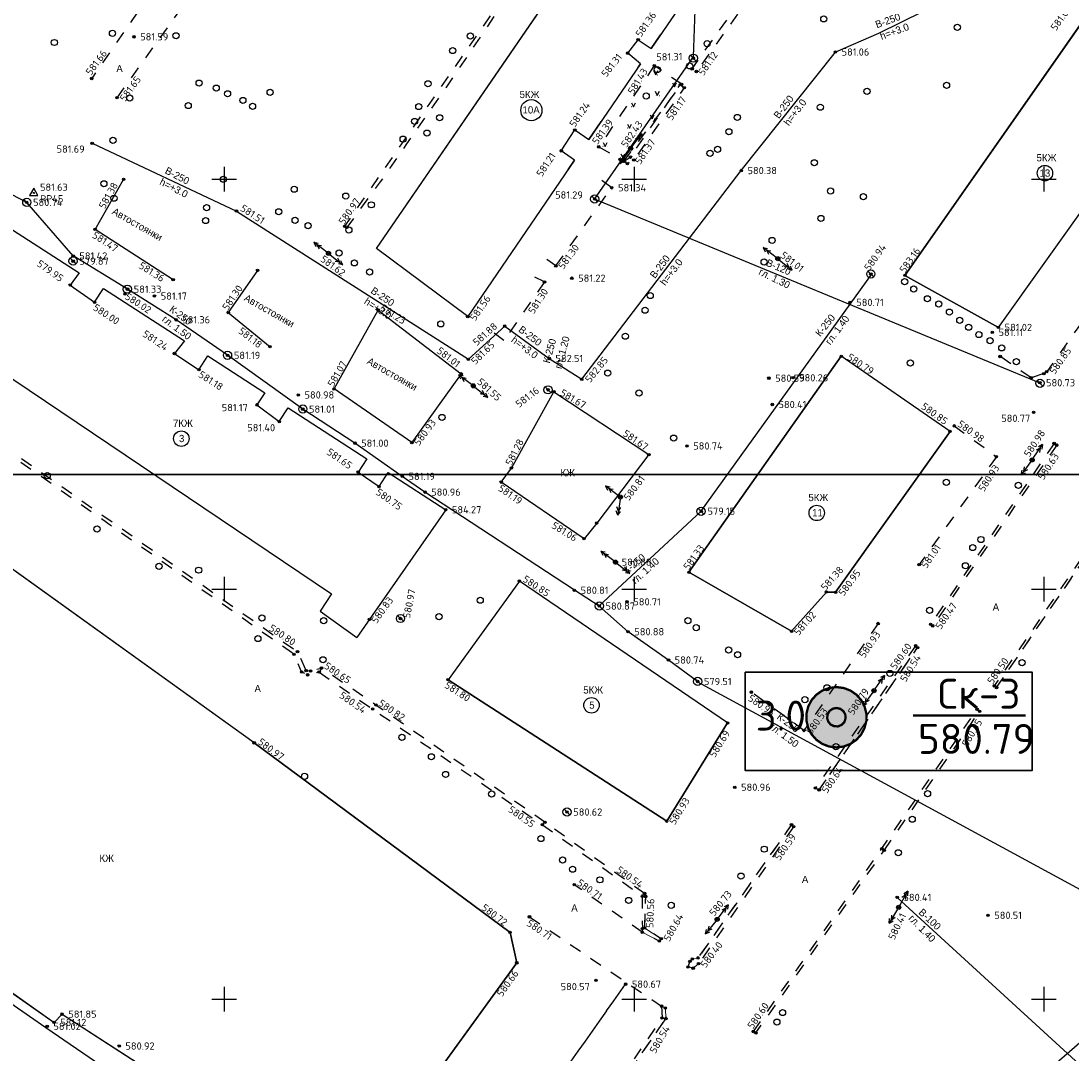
# Model space of a CAD drawing. Header units: metres. Extents: x 548732 to 549770, y 4592490 to 4594056.
# Tile 14 of 61: x 549025 to 549154, y 4592964 to 4593090. Entities that reach past the tile are written whole.
import ezdxf

# ---------------------------------------------------------------- set-up
doc = ezdxf.new("R2010")
doc.units = ezdxf.units.M
doc.header["$PDMODE"] = 32
doc.header["$PDSIZE"] = 0.3
doc.linetypes.add('Д_ТРОТ_ТРУБА', pattern=[3, 1.5, -1.5])
doc.linetypes.add('ДОРОГИ_СТРОЯЩ', pattern=[9, 8, -1])
for name, color, linetype in [('(001) Сетка', 92, 'Continuous'), ('(002) Рамка', 7, 'Continuous'), ('(003) Пункты', 7, 'Continuous'), ('(007) Здания', 7, 'Continuous'), ('(011) Колодцы', 7, 'Continuous'), ('(014) Водопровод', 5, 'ИК_Водопровод -------в--------'), ('(017) Канализация', 32, 'KANALIS_K_1'), ('(022) Возд. Линии', 7, 'Continuous'), ('(025) Дорога', 7, 'Continuous'), ('(036) Растительность', 7, 'Continuous'), ('(038) Деревья', 7, 'Continuous'), ('(041) Текст', 7, 'Continuous'), ('V-CTRL-HCPT', 150, 'Continuous'), ('V-NODE', 1, 'Continuous'), ('V-NODE-TEXT', 11, 'Continuous'), ('Выработки', 7, 'Continuous')]:
    doc.layers.add(name, color=color, linetype=linetype)
doc.layers.add('Unknown Area Type', color=7, linetype='Continuous', lineweight=0)
doc.styles.add('BM-431', font='bm431.ttf')
doc.styles.add('D-431', font='d431.ttf')
doc.styles.add('P-131', font='p131.ttf')
doc.styles.add('S', font='txtwr', dxfattribs={"oblique": 15})
doc.styles.get("Standard").update_dxf_attribs({"font": 'simplex.shx'})
doc.linetypes.add('GAZ_VOZDUSH', pattern='A,1,-2,["~",Standard,S=3,R=0,X=-1.5,Y=-1.5],-1,10', length=14)
doc.linetypes.add('KANALIS_K', pattern='A,1,["<",Standard,S=1.8,R=0,X=-0.9,Y=-0.9],3,-1,["К",Standard,S=1.8,R=0,X=-0.9,Y=-0.9],-1,10', length=16)
doc.linetypes.add('KANALIS_K_1', pattern='A,1,[">",Standard,S=1.8,R=0,X=-0.9,Y=-0.9],3,-1,["К",Standard,S=1.8,R=0,X=-0.9,Y=-0.9],-1,10', length=16)
doc.linetypes.add('ИК_Водопровод -------в--------', pattern='A,9,-0.6,["В",Standard,S=1.2,R=0,X=0,Y=-0.6],-1.2', length=10.8)

# ---------------------------------------------------------------- blocks, each defined once
blk = doc.blocks.new('d')
at = {"layer": '(038) Деревья'}
blk.add_ellipse((0, 0), major_axis=(0.265, 0.265), ratio=1, start_param=5.497787, end_param=11.780972, dxfattribs=at)
blk = doc.blocks.new('strela1')
at = {"layer": '(022) Возд. Линии'}
for p, q in [((-2, 0), (-1.5, 0.25)), ((0, 0), (-2, 0)), ((-2, 0), (-1.5, -0.25)), ((-1.5, 0), (-1, 0.25)), ((-1.5, 0), (-1, -0.25))]:
    blk.add_line(p, q, dxfattribs=at)
blk = doc.blocks.new('strela2')
at = {"layer": '(022) Возд. Линии'}
for p, q in [((0, 0), (2, 0)), ((1.5, 0), (1, 0.25)), ((1.5, 0), (1, -0.25)), ((2, 0), (1.5, 0.25)), ((2, 0), (1.5, -0.25))]:
    blk.add_line(p, q, dxfattribs=at)
blk = doc.blocks.new('STOLB')
at = {"layer": '(022) Возд. Линии'}
blk.add_circle((0, 0), 0.25, dxfattribs=at)
blk = doc.blocks.new('I01171')
blk.add_line((-0.722283, 0.697501), (0.702286, -0.69785))
blk.add_circle((0, 0), 1)
at = {"color": 4, "style": 'S', "oblique": 15}
blk.add_attdef('Z', (1.616431, -1.093486), '', height=2, dxfattribs=at)
blk = doc.blocks.new('I04160')
for p, q in [((-0.5, 0), (-0.55, 0)), ((0.48, 0), (0.53, 0))]:
    blk.add_line(p, q)
blk.add_lwpolyline([(-0.5, 0.99), (0, 0), (0.51, 0.99)])
blk = doc.blocks.new('STA')
blk.add_lwpolyline([(0, 1), (-0.87, -0.5), (0.87, -0.5)], close=True)
blk.add_circle((0, 0), 0.118)
blk = doc.blocks.new('*U661', base_point=(549026.95, 4593068.83, 581.63))
at = {"layer": 'V-NODE-TEXT', "linetype": 'ByBlock', "char_height": 0.875}
for s, insert, attachment_point in [('581.63', (549027.72, 4593069.09, 581.63), 7), ('RP45', (549027.72, 4593068.56, 581.63), 1)]:
    blk.add_mtext(s, dxfattribs=dict(at, insert=insert, attachment_point=attachment_point))
blk = doc.blocks.new('*U662', base_point=(549026.955, 4593068.827, 581.628))
at = {"layer": 'V-CTRL-HCPT'}
blk.add_blockref('*U661', (549026.955, 4593068.827, 581.628), dxfattribs=at)
blk = doc.blocks.new('*U663', base_point=(549026.955, 4593068.827, 581.628))
at = {"layer": 'V-CTRL-HCPT', "xscale": 0.5833333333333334, "yscale": 0.5833333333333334, "zscale": 0.5833333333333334}
blk.add_blockref('STA', (549026.955, 4593068.827, 581.628), dxfattribs=at)
at = {"layer": 'V-CTRL-HCPT'}
blk.add_blockref('*U662', (549026.955, 4593068.827, 581.628), dxfattribs=at)
blk = doc.blocks.new('скв_развед')
at = {"true_color": 0xffffff}
h = blk.add_hatch(color=7, dxfattribs=at)
h.paths.add_polyline_path([(-0.43974, 1.22338), (-0.83164, 0.9992), (-1.12324, 0.65452), (-1.27934, 0.23088), (-1.28118, -0.2206), (-1.12844, -0.64548), (-0.83962, -0.9925), (-0.44952, -1.2198), (-0.00522, -1.29996), (0.43972, -1.22336), (0.83162, -0.99918), (1.12322, -0.6545), (1.27932, -0.23086), (1.28114, 0.22062), (1.12842, 0.6455), (0.8396, 0.99252), (0.4495, 1.21982), (0.0052, 1.3)])
h.paths.add_polyline_path([(-0.39836, -0.03626), (-0.3436, 0.20482), (-0.1576, 0.36766), (0.0886, 0.39008), (0.30094, 0.2635), (0.39834, 0.03628), (0.34358, -0.2048), (0.15758, -0.36764), (-0.08862, -0.39006), (-0.30096, -0.26348)], flags=16)
blk.add_hatch(color=7).paths.add_polyline_path([(0.34358, -0.2048), (0.39834, 0.03628), (0.30094, 0.2635), (0.0886, 0.39008), (-0.1576, 0.36766), (-0.3436, 0.20482), (-0.39836, -0.03626), (-0.30096, -0.26348), (-0.08862, -0.39006), (0.15758, -0.36764)])
at = {"color": 7, "linetype": 'Continuous', "lineweight": 0, "flags": 128}
for points, const_width in [([(0.005208, 1.29999), (-0.306052, 1.263461), (-0.599524, 1.153504), (-0.858155, 0.976509), (-1.066912, 0.742764), (-1.213665, 0.465852), (-1.289883, 0.161866), (-1.291139, -0.151527), (-1.217358, -0.456113), (-1.072829, -0.734192), (-0.865951, -0.969603), (-0.608746, -1.148663), (-0.316164, -1.260968), (-0.005208, -1.29999), (0.306052, -1.263461), (0.599524, -1.153504), (0.858155, -0.976509), (1.066912, -0.742764), (1.213665, -0.465852), (1.289883, -0.161866), (1.291139, 0.151527), (1.217358, 0.456113), (1.072829, 0.734192), (0.865951, 0.969603), (0.608746, 1.148663), (0.316164, 1.260968), (0.005208, 1.29999)], 0.1), ([(0.343593, -0.204802), (0.230588, -0.326848), (0.077711, -0.392379), (-0.088602, -0.390064), (-0.239595, -0.320303), (-0.34916, -0.195159), (-0.398352, -0.036271), (-0.378665, 0.128889), (-0.293504, 0.271763), (-0.157593, 0.367647), (0.005567, 0.399961), (0.167765, 0.363118), (0.300954, 0.263489), (0.382106, 0.1183), (0.397188, -0.047344), (0.343593, -0.204802)], 0.1), ([(0.343593, -0.204802), (0.398352, 0.036271), (0.300954, 0.263489), (0.088602, 0.390064), (-0.157593, 0.367647), (-0.343593, 0.204802), (-0.398352, -0.036271), (-0.300954, -0.263489), (-0.088602, -0.390064), (0.157593, -0.367647), (0.343593, -0.204802)], 0.02)]:
    blk.add_lwpolyline(points, close=True, dxfattribs=dict(at, const_width=const_width))
at = {"color": 7, "linetype": 'Continuous', "lineweight": 0, "true_color": 0xffffff, "const_width": 0.02, "flags": 128}
blk.add_lwpolyline([(0.005208, 1.29999), (-0.439729, 1.223372), (-0.831628, 0.999197), (-1.12322, 0.654505), (-1.279336, 0.230869), (-1.281144, -0.220612), (-1.128428, -0.645485), (-0.839606, -0.992502), (-0.449516, -1.219809), (-0.005208, -1.29999), (0.439729, -1.223372), (0.831628, -0.999197), (1.12322, -0.654505), (1.279336, -0.230869), (1.281144, 0.220612), (1.128428, 0.645485), (0.839606, 0.992502), (0.449516, 1.219809), (0.005208, 1.29999)], close=True, dxfattribs=at)

msp = doc.modelspace()

# ---------------------------------------------------------------- linework, layer by layer
at = {"layer": '(001) Сетка'}
for p, q in [((549050.2, 4593072), (549050.2, 4593069)), ((549100.2, 4593072), (549100.2, 4593069)), ((549150.2, 4593072), (549150.2, 4593069)), ((549048.7, 4593070.5), (549051.7, 4593070.5)), ((549098.7, 4593070.5), (549101.7, 4593070.5)), ((549148.7, 4593070.5), (549151.7, 4593070.5)), ((549050.2, 4593022), (549050.2, 4593019)), ((549100.2, 4593022), (549100.2, 4593019)), ((549150.2, 4593022), (549150.2, 4593019)), ((549048.7, 4593020.5), (549051.7, 4593020.5)), ((549098.7, 4593020.5), (549101.7, 4593020.5)), ((549148.7, 4593020.5), (549151.7, 4593020.5)), ((549050.2, 4592972), (549050.2, 4592969)), ((549100.2, 4592972), (549100.2, 4592969)), ((549150.2, 4592972), (549150.2, 4592969)), ((549048.7, 4592970.5), (549051.7, 4592970.5)), ((549098.7, 4592970.5), (549101.7, 4592970.5)), ((549148.7, 4592970.5), (549151.7, 4592970.5))]:
    msp.add_line(p, q, dxfattribs=at)
at = {"layer": '(002) Рамка'}
for points in [[(548864.93, 4593375.02), (549632.93, 4593375.02), (549632.93, 4593034.5), (548864.93, 4593034.5)], [(548731.99, 4593034.5), (549500, 4593034.5), (549500, 4592693.98), (548731.99, 4592693.98)]]:
    msp.add_lwpolyline(points, close=True, dxfattribs=at)
at = {"layer": '(003) Пункты', "color": 7}
for p in [(549039.18, 4593087.87, 581.59), (549100.7, 4593087.52, 581.36), (549099.43, 4593085.88, 581.31), (549124.76, 4593086.02, 581.06), (549107.44, 4593085.27, 581.31), (549102.67, 4593084.36, 581.43), (549107.29, 4593083.97, 581.17), (549107.81, 4593083.64, 581.12), (549034.03, 4593082.79, 581.66), (549105.84, 4593082.05, 581.1), (549106.01, 4593082.08, 581.4), (549106.32, 4593081.67, 581.17), (549037.12, 4593080.45, 581.65), (549092.97, 4593076.52, 581.24), (549034.08, 4593074.89, 581.68), (549095.89, 4593074.45, 581.39), (549099.79, 4593074.26, 582.43), (549091.32, 4593073.97, 581.21), (549098.49, 4593072.92, 582.52), (549099.76, 4593073.2, 581.37), (549098.95, 4593072.7, 581.16), (549098.99, 4593072.7, 581.36), (549099.39, 4593072.39, 581.21), (549100.17, 4593072.86, 581.25), (549037.92, 4593070.48, 581.38), (549113.28, 4593071.56, 580.38), (549097.48, 4593069.46, 581.34), (549095.39, 4593068.08, 581.29), (549026.1, 4593067.68, 580.74), (549051.69, 4593066.62, 581.51), (549034.44, 4593064.38, 581.47), (549064.9, 4593064.77, 580.94), (549065.15, 4593064.63, 580.97), (549062.91, 4593061.46, 581.62), (549031.76, 4593061.14, 581.42), (549031.76, 4593060.51, 579.87), (549117.74, 4593060.81, 581.01), (549054.26, 4593059.38, 581.24), (549090.66, 4593059.93, 581.29), (549129.09, 4593058.95, 580.94), (549031.4, 4593057.59, 579.95), (549043.96, 4593058.24, 581.36), (549089.27, 4593057.97, 581.3), (549092.61, 4593058.43, 581.22), (549133.25, 4593058.77, 583.16), (549038.08, 4593056.5, 580.02), (549038.39, 4593057.09, 581.33), (549041.68, 4593056.25, 581.17), (549034.38, 4593055.49, 580), (549126.54, 4593055.48, 580.71), (549050.69, 4593054.25, 581.3), (549068.97, 4593054.54, 581.23), (549079.92, 4593053.76, 581.56), (549044.31, 4593053.36, 581.36), (549084.42, 4593052.6, 581.88), (549144.65, 4593052.43, 581.02), (549143.91, 4593051.83, 581.11), (549055.79, 4593050.07, 581.18), (549044.13, 4593049.25, 581.24), (549050.6, 4593049.03, 581.18), (549079.98, 4593048.54, 581.65), (549089.85, 4593048.64, 582.5), (549125.48, 4593048.91, 580.79), (549144.87, 4593048.88, 580.79), (549047.1, 4593047.27, 581.18), (549079.12, 4593046.76, 581), (549093.82, 4593046.1, 582.85), (549116.65, 4593046.24, 580.59), (549119.58, 4593046.29, 580.26), (549148.65, 4593046.29, 580.82), (549150.2, 4593046.79, 580.85), (549150.55, 4593047.02, 580.85), (549063.6, 4593044.93, 581.07), (549080.58, 4593045.3, 581.54), (549089.69, 4593044.82, 581.16), (549149.71, 4593045.68, 580.73), (549059.23, 4593044.19, 580.98), (549090.41, 4593044.58, 581.67), (549054.19, 4593042.98, 581.16), (549059.78, 4593042.46, 581.01), (549117.06, 4593043.03, 580.41), (549056.91, 4593040.94, 581.4), (549148.95, 4593042.08, 580.77), (549138.75, 4593039.75, 580.85), (549139.27, 4593040.42, 580.98), (549066.14, 4593038.31, 581), (549073.09, 4593038.39, 580.93), (549151.46, 4593038.27, 580.66), (549106.66, 4593037.97, 580.74), (549151.77, 4593038.07, 580.63), (549102, 4593036.91, 581.67), (549144.41, 4593036.66, 580.93), (549148.77, 4593036.27, 580.98), (549066.54, 4593034.78, 581.65), (549085.24, 4593035.28, 581.28), (549071.92, 4593034.26, 581.18), (549083.99, 4593033.56, 581.18), (549069.09, 4593033.01, 580.75), (549074.69, 4593032.34, 580.96), (549098.52, 4593031.74, 580.81), (549077.22, 4593030.19, 584.27), (549108.4, 4593030.01, 579.15), (549095.65, 4593028.57, 581.29), (549094.1, 4593026.66, 581.06), (549097.93, 4593023.8, 580.88), (549134.99, 4593023.5, 581.01), (549106.9, 4593022.56, 581.33), (549086.21, 4593021.49, 580.85), (549092.92, 4593020.37, 580.81), (549123.67, 4593020.15, 581.38), (549124.79, 4593020.12, 580.95), (549095.96, 4593018.44, 580.87), (549099.35, 4593018.96, 580.71), (549067.92, 4593016.82, 580.83), (549071.7, 4593016.92, 580.97), (549099.47, 4593015.31, 580.88), (549119.42, 4593015.37, 581.02), (549129.98, 4593016.31, 580.93), (549136.38, 4593016.21, 580.52), (549136.64, 4593016.03, 580.47), (549059.13, 4593012.88, 580.8), (549134.55, 4593013.6, 580.6), (549134.78, 4593013.37, 580.54), (549058.71, 4593012.55, 580.76), (549104.4, 4593011.86, 580.74), (549059.64, 4593010.4, 580.83), (549060.19, 4593010.55, 580.84), (549060.72, 4593010.52, 580.68), (549061.78, 4593010.39, 580.83), (549062.07, 4593010.88, 580.65), (549060.37, 4593010.05, 580.76), (549077.51, 4593009.46, 581.8), (549107.96, 4593009.24, 579.51), (549114.51, 4593007.94, 580.95), (549129.48, 4593008.12, 580.79), (549144.15, 4593008.71, 580.5), (549144.43, 4593008.51, 580.5), (549068.71, 4593006.37, 580.82), (549068.3, 4593005.88, 580.54), (549142.06, 4593005.84, 580.57), (549142.36, 4593005.59, 580.45), (549111.62, 4593004.18, 580.69), (549120.93, 4593003.27, 580.53), (549053.85, 4593001.76, 580.97), (549112.49, 4592996.34, 580.96), (549122.33, 4592996.25, 580.49), (549122.79, 4592996.03, 580.64), (549092.02, 4592993.32, 580.62), (549104.18, 4592992.21, 580.93), (549089.01, 4592991.77, 580.55), (549089.32, 4592992.07, 580.87), (549119.41, 4592991.78, 580.6), (549119.67, 4592991.53, 580.59), (549130.44, 4592988.86, 580.61), (549130.72, 4592988.64, 580.46), (549092.91, 4592984.45, 580.71), (549101.48, 4592983.38, 580.54), (549101.2, 4592983.05, 580.53), (549101.62, 4592983.02, 580.62), (549132.31, 4592982.91, 580.41), (549132.49, 4592981.69, 580.41), (549143.39, 4592980.72, 580.51), (549087.44, 4592980.54, 580.71), (549110.34, 4592980.22, 580.73), (549085.07, 4592978.64, 580.72), (549101.2, 4592978.66, 580.74), (549101.21, 4592979.08, 580.77), (549101.5, 4592979.17, 580.56), (549103.29, 4592977.58, 580.62), (549103.52, 4592977.87, 580.64), (549108, 4592975.53, 580.49), (549085.89, 4592974.93, 580.66), (549106.79, 4592974.43, 580.5), (549107.01, 4592975.12, 580.57), (549107.3, 4592975.39, 580.56), (549107.41, 4592974.27, 580.4), (549108.07, 4592974.82, 580.5), (549095.56, 4592972.78, 580.57), (549099.17, 4592972.32, 580.67), (549103.56, 4592969.64, 580.62), (549104.02, 4592969.41, 580.56), (549030.41, 4592968.67, 581.85), (549103.62, 4592968.2, 580.52), (549104.08, 4592968.13, 580.54), (549028.59, 4592967.18, 581.01), (549029.43, 4592967.66, 581.12), (549114.76, 4592966.55, 580.6), (549115.07, 4592966.37, 580.54), (549037.38, 4592964.78, 580.92)]:
    msp.add_point(p, dxfattribs=at)
at = {"layer": '(007) Здания'}
for p, q in [((549068.79, 4593062.05), (549096.02, 4593101.74)), ((549159.77, 4593096.69), (549133.25, 4593058.77)), ((549107.18, 4593093.61), (549102.28, 4593086.44)), ((549144.65, 4593052.43), (549170.89, 4593089.13)), ((549101, 4593084.57), (549094.69, 4593075.35)), ((549092.95, 4593072.81), (549079.92, 4593053.76)), ((549034.44, 4593064.38), (549037.92, 4593070.48)), ((549018.71, 4593067.98), (549032.49, 4593059.08)), ((549043.96, 4593058.24), (549034.44, 4593064.38)), ((549000.71, 4593062.07), (549063.3, 4593019.93)), ((549079.92, 4593053.76), (549068.79, 4593062.05)), ((549054.26, 4593059.38), (549050.69, 4593054.25)), ((549133.25, 4593058.77), (549144.65, 4593052.43)), ((549035.46, 4593057.16), (549045.34, 4593050.78)), ((549050.69, 4593054.25), (549055.79, 4593050.07)), ((549063.6, 4593044.93), (549068.97, 4593054.54)), ((549068.97, 4593054.54), (549079.12, 4593046.76)), ((549048.18, 4593048.95), (549055.13, 4593044.46)), ((549125.48, 4593048.91), (549106.9, 4593022.56)), ((549079.12, 4593046.76), (549073.09, 4593038.39)), ((549073.09, 4593038.39), (549063.6, 4593044.93)), ((549085.24, 4593035.28), (549090.41, 4593044.58)), ((549090.41, 4593044.58), (549102, 4593036.91)), ((549057.99, 4593042.61), (549067.61, 4593036.4)), ((549124.79, 4593020.12), (549138.75, 4593039.75)), ((549102, 4593036.91), (549095.65, 4593028.57)), ((549070.2, 4593034.73), (549077.22, 4593030.19)), ((549083.99, 4593033.56), (549085.24, 4593035.28)), ((549094.1, 4593026.66), (549083.99, 4593033.56)), ((549053.85, 4593001.76), (549014.08, 4593030.31)), ((549077.22, 4593030.19), (549066.37, 4593014.6)), ((549095.65, 4593028.57), (549094.1, 4593026.66)), ((549106.9, 4593022.56), (549119.42, 4593015.37)), ((549086.21, 4593021.49), (549077.51, 4593009.46)), ((549111.62, 4593004.18), (549086.21, 4593021.49)), ((549063.3, 4593019.93), (549061.88, 4593017.82)), ((549119.42, 4593015.37), (549123.67, 4593020.15)), ((549123.67, 4593020.15), (549124.79, 4593020.12)), ((549061.88, 4593017.82), (549066.37, 4593014.6)), ((549077.51, 4593009.46), (549104.18, 4592992.21)), ((549104.18, 4592992.21), (549111.62, 4593004.18)), ((549085.07, 4592978.64), (549053.85, 4593001.76)), ((549085.89, 4592974.93), (549085.07, 4592978.64)), ((549014.53, 4592978.11), (549029.43, 4592967.66)), ((549065.1, 4592946.25), (549085.89, 4592974.93)), ((549029.43, 4592967.66), (549030.41, 4592968.67)), ((549030.41, 4592968.67), (549065.1, 4592946.25))]:
    msp.add_line(p, q, dxfattribs=at)
for points in [[(549092.95, 4593072.81), (549079.92, 4593053.76), (549068.79, 4593062.05), (549096.02, 4593101.74), (549107.18, 4593093.61), (549102.28, 4593086.44)], [(549144.65, 4593052.43), (549133.25, 4593058.77), (549159.77, 4593096.69)], [(549101, 4593084.57), (549094.69, 4593075.35)], [(549032.49, 4593059.08), (549031.4, 4593057.59), (549034.38, 4593055.49), (549035.46, 4593057.16)], [(549045.34, 4593050.78), (549044.13, 4593049.25), (549047.1, 4593047.27), (549048.18, 4593048.95)], [(549138.75, 4593039.75), (549124.79, 4593020.12), (549123.67, 4593020.15), (549119.42, 4593015.37), (549106.9, 4593022.56), (549125.48, 4593048.91)], [(549138.75, 4593039.75), (549125.48, 4593048.91)], [(549055.13, 4593044.46), (549054.19, 4593042.98), (549056.91, 4593040.94), (549057.99, 4593042.61)], [(549067.61, 4593036.4), (549066.54, 4593034.78), (549069.09, 4593033.01), (549070.2, 4593034.73)], [(549053.85, 4593001.76), (549014.08, 4593030.31), (549009.84, 4593030.45), (549004.97, 4593023.42), (549001.43, 4593021.28), (548996.06, 4593014.17), (548994.59, 4593009.48), (548987.96, 4592999.1)], [(549111.62, 4593004.18), (549104.18, 4592992.21), (549077.51, 4593009.46)], [(549053.85, 4593001.76), (549085.07, 4592978.64), (549085.89, 4592974.93), (549065.1, 4592946.25)], [(548987.96, 4592999.1), (549015.5, 4592979.28), (549014.53, 4592978.11), (549029.43, 4592967.66), (549030.41, 4592968.67), (549065.1, 4592946.25)]]:
    msp.add_lwpolyline(points, dxfattribs=at)
at = {"layer": '(007) Здания', "flags": 128}
for points in [[(549101, 4593084.57), (549099.43, 4593085.88), (549100.7, 4593087.52), (549102.28, 4593086.44)], [(549102.28, 4593086.44), (549103.41, 4593088.1)], [(549100.67, 4593084.09), (549101, 4593084.57)], [(549094.69, 4593075.35), (549096.18, 4593077.53)], [(549092.95, 4593072.81), (549091.32, 4593073.97), (549092.97, 4593076.52), (549094.69, 4593075.35)], [(549092.18, 4593071.69), (549092.95, 4593072.81)]]:
    msp.add_lwpolyline(points, dxfattribs=at)
at = {"layer": '(007) Здания'}
msp.add_lwpolyline([(549102, 4593036.91), (549095.65, 4593028.57), (549094.1, 4593026.66), (549083.99, 4593033.56), (549085.24, 4593035.28), (549090.41, 4593044.58)], close=True, dxfattribs=at)
for centre, radius in [((549087.67, 4593078.92), 1.29), ((549150.33, 4593071.25), 0.942), ((549044.96, 4593038.86), 0.942), ((549122.49, 4593029.8), 0.942), ((549095.01, 4593006.34), 0.942)]:
    msp.add_circle(centre, radius, dxfattribs=at)
at = {"layer": '(014) Водопровод', "flags": 128}
for points in [[(549149.74, 4593045.62), (549095.39, 4593068.08), (549107.46, 4593085.44), (549107.76, 4593094.57), (549100.95, 4593102.36), (549060.28, 4593132.1), (549048.79, 4593146.07), (549037.81, 4593150.89), (549032.26, 4593146.43)], [(549290.46, 4592853.34), (549240.91, 4592891.21), (549228.81, 4592899.7), (549203.9, 4592917.37), (549132.31, 4592982.91)]]:
    msp.add_lwpolyline(points, dxfattribs=at)
at = {"layer": '(014) Водопровод', "linetype": 'GAZ_VOZDUSH', "flags": 128}
for points in [[(549162.45, 4593118.55), (549151.47, 4593104.39), (549147.02, 4593099.29), (549143.37, 4593094.85), (549135.47, 4593090.96), (549130.03, 4593088.26), (549124.76, 4593086.02)], [(549093.82, 4593046.1), (549113.28, 4593071.56), (549124.76, 4593086.02)], [(549034.08, 4593074.89), (549051.69, 4593066.62), (549079.98, 4593048.54)], [(549079.98, 4593048.54), (549084.42, 4593052.6), (549089.85, 4593048.64), (549093.82, 4593046.1)]]:
    msp.add_lwpolyline(points, dxfattribs=at)
at = {"layer": '(017) Канализация', "linetype": 'KANALIS_K'}
for p, q in [((549026.1, 4593067.68), (549016.61, 4593072.56)), ((549031.76, 4593061.14), (549026.1, 4593067.68)), ((549038.39, 4593057.09), (549031.76, 4593061.14)), ((549044.31, 4593053.36), (549038.39, 4593057.09)), ((549050.6, 4593049.03), (549044.31, 4593053.36)), ((549059.78, 4593042.46), (549050.6, 4593049.03)), ((549066.14, 4593038.31), (549059.78, 4593042.46)), ((549071.92, 4593034.26), (549066.14, 4593038.31)), ((549074.69, 4593032.34), (549071.92, 4593034.26)), ((549092.92, 4593020.37), (549074.69, 4593032.34)), ((549095.96, 4593018.44), (549092.92, 4593020.37)), ((549099.47, 4593015.31), (549095.96, 4593018.44)), ((549104.4, 4593011.86), (549099.47, 4593015.31)), ((549107.96, 4593009.24), (549104.4, 4593011.86)), ((549146.08, 4592957.82), (549167.98, 4592976.85))]:
    msp.add_line(p, q, dxfattribs=at)
at = {"layer": '(017) Канализация', "linetype": 'KANALIS_K', "flags": 128}
for points in [[(549108.36, 4593029.99), (549129.31, 4593059.05)], [(549108.39, 4593030), (549095.92, 4593018.42)], [(549107.96, 4593009.22), (549167.96, 4592976.62)], [(548982.59, 4592998.82), (549028.44, 4592967.02), (549095.13, 4592921.37)]]:
    msp.add_lwpolyline(points, dxfattribs=at)
at = {"layer": '(025) Дорога', "linetype": 'Д_ТРОТ_ТРУБА'}
for p, q in [((549061.86, 4593122.91), (549034.03, 4593082.79)), ((549037.12, 4593080.45), (549065.46, 4593119.82)), ((549102.67, 4593084.36), (549095.89, 4593074.45)), ((549106.01, 4593082.08), (549102.67, 4593084.36)), ((549098.95, 4593072.7), (549106.01, 4593082.08)), ((549095.89, 4593074.45), (549098.95, 4593072.7)), ((549097.48, 4593069.46), (549095.27, 4593071.09)), ((549090.66, 4593059.93), (549097.48, 4593069.46)), ((549090.66, 4593059.93), (549089.55, 4593060.72)), ((549159.99, 4593060.32), (549150.55, 4593047.02)), ((549089.27, 4593057.97), (549084.3, 4593050.82)), ((549089.27, 4593057.97), (549088.11, 4593058.55)), ((549084.3, 4593050.82), (549082.77, 4593052.01)), ((549139.27, 4593040.42), (549144.41, 4593036.66)), ((549151.46, 4593038.27), (549136.38, 4593016.21)), ((549151.77, 4593038.07), (549136.64, 4593016.03)), ((549151.77, 4593038.07), (549151.46, 4593038.27)), ((549144.41, 4593036.66), (549134.99, 4593023.5)), ((549144.43, 4593008.51), (549162.24, 4593034.52)), ((549129.98, 4593016.31), (549120.93, 4593003.27)), ((549136.64, 4593016.03), (549136.38, 4593016.21)), ((549134.55, 4593013.6), (549122.33, 4592996.25)), ((549122.79, 4592996.03), (549134.78, 4593013.37)), ((549120.93, 4593003.27), (549114.51, 4593007.94)), ((549130.72, 4592988.64), (549142.36, 4593005.59)), ((549122.33, 4592996.25), (549122.79, 4592996.03)), ((549119.41, 4592991.78), (549108, 4592975.53)), ((549119.67, 4592991.53), (549108.07, 4592974.82)), ((549101.2, 4592978.66), (549092.91, 4592984.45)), ((549101.62, 4592983.02), (549101.48, 4592983.38)), ((549101.2, 4592983.05), (549101.21, 4592979.08)), ((549101.5, 4592979.17), (549101.62, 4592983.02)), ((549107.41, 4592974.27), (549106.79, 4592974.43)), ((549107.01, 4592975.12), (549107.3, 4592975.39)), ((549075.19, 4592938.45), (549099.17, 4592972.32)), ((549079.42, 4592932.07), (549104.08, 4592968.13))]:
    msp.add_line(p, q, dxfattribs=at)
at = {"layer": '(025) Дорога', "linetype": 'ByBlock'}
for p, q in [((549144.15, 4593008.71), (549144.43, 4593008.51)), ((549142.06, 4593005.84), (549142.36, 4593005.59)), ((549114.76, 4592966.55), (549115.07, 4592966.37))]:
    msp.add_line(p, q, dxfattribs=at)
at = {"layer": '(025) Дорога', "linetype": 'Д_ТРОТ_ТРУБА', "flags": 128}
for points in [[(549065.15, 4593064.63), (549064.9, 4593064.77), (549089.89, 4593100.83), (549090.16, 4593100.7), (549087.49, 4593096.67), (549084.43, 4593092.29), (549084.43, 4593092.29), (549084.43, 4593092.29), (549084.43, 4593092.29), (549084.43, 4593092.29), (549084.43, 4593092.29), (549084.43, 4593092.29), (549077.23, 4593081.65), (549077.23, 4593081.65), (549077.23, 4593081.65), (549077.23, 4593081.65), (549072.43, 4593074.82), (549069.21, 4593070.17)], [(549105.84, 4593082.05), (549106.32, 4593081.67), (549100.17, 4593072.86), (549099.39, 4593072.39), (549098.99, 4593072.7), (549099.76, 4593073.2)], [(549013.7, 4593044.17), (549013.62, 4593044.73), (549059.13, 4593012.88), (549060.19, 4593010.55), (549060.72, 4593010.52), (549062.07, 4593010.88), (549061.78, 4593010.39), (549060.37, 4593010.05), (549059.64, 4593010.4), (549058.71, 4593012.55)], [(549144.15, 4593008.71), (549144.43, 4593008.51), (549162.24, 4593034.52), (549161.96, 4593034.78)]]:
    msp.add_lwpolyline(points, close=True, dxfattribs=at)
for points in [[(549117.08, 4593097.76), (549117.67, 4593097.37), (549107.81, 4593083.64), (549107.29, 4593083.97), (549117.08, 4593097.76), (549116.34, 4593098.64)], [(549151.77, 4593038.07), (549136.64, 4593016.03), (549136.38, 4593016.21)], [(549129.98, 4593016.31), (549120.93, 4593003.27), (549114.51, 4593007.94)], [(549134.55, 4593013.6), (549122.33, 4592996.25), (549122.79, 4592996.03), (549134.78, 4593013.37)], [(549061.78, 4593010.39), (549068.3, 4593005.88), (549089.01, 4592991.77)], [(549089.32, 4592992.07), (549068.71, 4593006.37), (549062.07, 4593010.88)], [(549114.76, 4592966.55), (549130.44, 4592988.86), (549142.06, 4593005.84), (549142.36, 4593005.59)], [(549089.01, 4592991.77), (549101.2, 4592983.05)], [(549101.48, 4592983.38), (549089.32, 4592992.07)], [(549119.67, 4592991.53), (549108.07, 4592974.82), (549107.41, 4592974.27), (549106.79, 4592974.43), (549107.01, 4592975.12)], [(549119.67, 4592991.53), (549119.41, 4592991.78), (549108, 4592975.53)], [(549114.76, 4592966.55), (549115.07, 4592966.37), (549130.72, 4592988.64)], [(549103.29, 4592977.58), (549103.52, 4592977.87), (549101.5, 4592979.17), (549101.62, 4592983.02), (549101.48, 4592983.38)], [(549101.2, 4592983.05), (549101.21, 4592979.08), (549101.2, 4592978.66), (549103.29, 4592977.58)], [(549087.44, 4592980.54), (549103.56, 4592969.64), (549104.02, 4592969.41), (549104.08, 4592968.13)], [(549067.19, 4592945.01), (549074.48, 4592939.86), (549075.19, 4592938.45), (549099.17, 4592972.32)], [(549103.56, 4592969.64), (549103.62, 4592968.2), (549079.04, 4592932.27), (549079.42, 4592932.07), (549104.08, 4592968.13)]]:
    msp.add_lwpolyline(points, dxfattribs=at)
at = {"layer": '(025) Дорога', "linetype": 'Д_ТРОТ_ТРУБА'}
for points in [[(549159.99, 4593060.32), (549150.55, 4593047.02), (549150.2, 4593046.79), (549148.65, 4593046.29), (549144.87, 4593048.88)], [(549139.27, 4593040.42), (549144.41, 4593036.66), (549134.99, 4593023.5)]]:
    msp.add_lwpolyline(points, dxfattribs=at)
for p, q in [((549025.74, 4593068.04), (549026.45, 4593067.34)), ((549031.39, 4593060.87), (549032.11, 4593060.17)), ((549038.02, 4593057.45), (549038.73, 4593056.75)), ((549050.24, 4593049.38), (549050.95, 4593048.68)), ((549059.42, 4593042.82), (549060.13, 4593042.12)), ((549095.6, 4593018.8), (549096.31, 4593018.1)), ((549071.34, 4593017.28), (549072.05, 4593016.58)), ((549107.6, 4593009.6), (549108.31, 4593008.9)), ((549091.66, 4592993.67), (549092.37, 4592992.97))]:
    msp.add_line(p, q)
at = {"color": 1, "lineweight": 30, "flags": 128}
msp.add_lwpolyline([(549113.77, 4593010.38), (549148.77, 4593010.38), (549148.77, 4592998.38), (549113.77, 4592998.38), (549113.77, 4593010.38)], dxfattribs=at)
for centre in [(549026.1, 4593067.69), (549031.75, 4593060.52), (549038.38, 4593057.1), (549050.6, 4593049.03), (549059.78, 4593042.47), (549095.96, 4593018.45), (549071.7, 4593016.93), (549107.96, 4593009.25), (549092.02, 4592993.32)]:
    msp.add_circle(centre, 0.5)
at = {"layer": 'Unknown Area Type', "linetype": 'ByBlock'}
for p, q in [((549150.2, 4593046.79), (549148.65, 4593046.29)), ((549150.55, 4593047.02), (549150.2, 4593046.79)), ((549134.78, 4593013.37), (549134.55, 4593013.6)), ((549119.67, 4592991.53), (549119.41, 4592991.78)), ((549101.21, 4592979.08), (549101.2, 4592978.66)), ((549101.2, 4592978.66), (549103.29, 4592977.58)), ((549103.52, 4592977.87), (549101.5, 4592979.17)), ((549103.29, 4592977.58), (549103.52, 4592977.87)), ((549106.79, 4592974.43), (549107.01, 4592975.12)), ((549107.3, 4592975.39), (549108, 4592975.53)), ((549108.07, 4592974.82), (549107.41, 4592974.27)), ((549103.56, 4592969.64), (549104.02, 4592969.41)), ((549103.56, 4592969.64), (549103.62, 4592968.2)), ((549104.02, 4592969.41), (549104.08, 4592968.13))]:
    msp.add_line(p, q, dxfattribs=at)
at = {"layer": 'Выработки', "linetype": 'Continuous', "lineweight": 40, "const_width": 0.292, "flags": 128}
msp.add_lwpolyline([(549134.23, 4593005.1), (549147.98, 4593005.1)], dxfattribs=at)

# ---------------------------------------------------------------- block references
at = {"layer": '(011) Колодцы', "xscale": 0.5, "yscale": 0.5, "zscale": 0.5}
for p in [(549107.44, 4593085.27), (549026.1, 4593067.69), (549095.39, 4593068.08), (549031.75, 4593060.52, 579.87), (549129.09, 4593058.95, 580.94), (549038.38, 4593057.1), (549050.6, 4593049.03), (549149.74, 4593045.62), (549089.7, 4593044.82), (549059.78, 4593042.47), (549108.37, 4593029.99), (549095.96, 4593018.45), (549071.7, 4593016.93), (549107.96, 4593009.25), (549092.02, 4592993.32)]:
    msp.add_blockref('I01171', p, dxfattribs=at)
at = {"layer": '(022) Возд. Линии'}
for name, p, rotation in [('strela1', (549099.94, 4593074.46, 582.43), 232.7949588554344), ('STOLB', (549099.79, 4593074.26, 582.43), 51.00522516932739), ('strela2', (549099.64, 4593074.06, 582.43), 234.3193824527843), ('strela2', (549062.71, 4593061.61, 581.62), 143.1181501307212), ('STOLB', (549062.91, 4593061.46, 581.62), 51.00522516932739), ('strela1', (549063.11, 4593061.3, 581.62), 141.5937265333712), ('strela2', (549117.54, 4593060.96, 581.01), 143.1181501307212), ('STOLB', (549117.74, 4593060.81, 581.01), 51.00522516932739), ('strela1', (549117.94, 4593060.65, 581.01), 141.5937265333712), ('strela2', (549080.38, 4593045.45, 581.54), 143.1181501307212), ('STOLB', (549080.58, 4593045.3, 581.54), 51.00522516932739), ('strela1', (549080.78, 4593045.14, 581.54), 141.5937265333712), ('strela2', (549148.91, 4593036.48, 580.98), 55.61286682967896), ('strela1', (549148.62, 4593036.07, 580.98), 54.08844323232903), ('STOLB', (549148.77, 4593036.27, 580.98), 51.00522516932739), ('strela2', (549098.32, 4593031.89, 580.81), 143.1181501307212), ('STOLB', (549098.52, 4593031.74, 580.81), 51.00522516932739), ('strela1', (549098.49, 4593031.49, 580.81), 82.0900989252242), ('strela2', (549097.73, 4593023.95, 580.88), 143.1181501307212), ('STOLB', (549097.93, 4593023.8, 580.88), 51.00522516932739), ('strela1', (549098.13, 4593023.64, 580.88), 141.5937265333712), ('strela2', (549129.62, 4593008.33, 580.79), 55.61286682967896), ('strela1', (549129.33, 4593007.92, 580.79), 54.08844323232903), ('STOLB', (549129.48, 4593008.12, 580.79), 51.00522516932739), ('strela2', (549132.61, 4592981.91, 580.41), 60.7184263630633), ('strela2', (549110.49, 4592980.42, 580.73), 52.71522320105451), ('strela1', (549132.36, 4592981.48, 580.41), 59.44376201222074), ('STOLB', (549132.49, 4592981.69, 580.41), 51.00522516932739), ('strela1', (549110.18, 4592980.02, 580.73), 51.19079960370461), ('STOLB', (549110.34, 4592980.22, 580.73), 51.00522516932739)]:
    msp.add_blockref(name, p, dxfattribs=dict(at, rotation=rotation))
at = {"layer": '(036) Растительность', "linetype": 'Continuous', "xscale": 0.5, "yscale": 0.5, "zscale": 0.5}
for p in [(549102.84, 4593083.25, 584.98), (549105.13, 4593081.77, 584.98), (549103.03, 4593080.73, 584.98), (549100.13, 4593079.34, 584.98), (549102.41, 4593077.88, 584.98), (549099.64, 4593076.74, 584.98), (549096.67, 4593074.48, 584.98), (549098.83, 4593073.11, 584.98)]:
    msp.add_blockref('I04160', p, dxfattribs=at)
at = {"layer": '(038) Деревья', "linetype": 'Continuous'}
for p in [(549123.35, 4593090.06), (549036.56, 4593088.3), (549044.31, 4593088), (549139.65, 4593089.03), (549029.47, 4593087.18), (549080.23, 4593087.98), (549109.12, 4593087.04), (549078.07, 4593086.2), (549106.99, 4593084.33), (549103.02, 4593083.86), (549047.13, 4593082.23), (549049.22, 4593081.62), (549075.05, 4593082.14), (549138.33, 4593081.96), (549038.67, 4593080.41), (549050.6, 4593080.92), (549055.79, 4593081.1), (549101.68, 4593080.65), (549128.63, 4593081.22), (549045.8, 4593079.49), (549052.47, 4593080.11), (549053.65, 4593079.4), (549073.93, 4593079.37), (549122.92, 4593079.29), (549076.48, 4593078), (549112.8, 4593078.04), (549073.42, 4593077.55), (549036.62, 4593075.25), (549072.02, 4593075.39), (549074.93, 4593076.13), (549111.77, 4593076.29), (549110.39, 4593074.15), (549109.47, 4593073.66), (549122.19, 4593072.51), (549050.1, 4593070.5), (549035.51, 4593069.95), (549058.73, 4593069.28), (549124.17, 4593069.07), (549036.75, 4593068.19), (549065.03, 4593068.44), (549128.19, 4593068.37), (549048.04, 4593067.03), (549056.85, 4593066.53), (549068.14, 4593067.38), (549047.92, 4593065.46), (549058.84, 4593065.49), (549123, 4593065.72), (549060.43, 4593064.84), (549065.4, 4593064.31), (549117.05, 4593063.04), (549064.21, 4593061.5), (549066.08, 4593060.3), (549116.07, 4593060.4), (549067.93, 4593059.18), (549133.21, 4593058), (549102.17, 4593056.32), (549134.33, 4593057.12), (549136, 4593055.92), (549137.38, 4593055.29), (549101.55, 4593054.53), (549138.68, 4593054.29), (549076.62, 4593052.86), (549139.94, 4593053.3), (549141.03, 4593052.45), (549099.14, 4593051.36), (549142.27, 4593051.56), (549143.64, 4593050.82), (549145.07, 4593049.93), (549133.91, 4593048.09), (549146.85, 4593048.25), (549096.99, 4593046.85), (549100.81, 4593044.43), (549076.77, 4593041.45), (549105.04, 4593038.93), (549028.6, 4593034.34), (549138.3, 4593033.54), (549147.09, 4593033.17), (549034.67, 4593027.84), (549142.52, 4593026.56), (549141.53, 4593025.58), (549042.24, 4593023.28), (549047.07, 4593022.82), (549140.64, 4593023.36), (549081.43, 4593019.15), (549136.26, 4593017.92), (549054.79, 4593016.98), (549062.33, 4593016.66), (549076.4, 4593017.14), (549106.77, 4593016.66), (549107.78, 4593015.8), (549054.3, 4593014.48), (549111.74, 4593013.09), (549112.83, 4593012.5), (549062.25, 4593011.89), (549147.55, 4593011.53), (549131.41, 4593010.22), (549123.74, 4593008.47), (549121.04, 4593007.02), (549071.87, 4593002.43), (549124.83, 4593001.3), (549075.48, 4593000.06), (549059.99, 4592997.67), (549077.2, 4592997.9), (549082.82, 4592995.52), (549136.01, 4592995.56), (549134.14, 4592992.44), (549088.83, 4592990.08), (549116.08, 4592988.79), (549132.44, 4592988.35), (549091.48, 4592987.47), (549092.7, 4592986.35), (549113.24, 4592985.5), (549096.03, 4592985.05), (549099.54, 4592982.54), (549104.73, 4592981.94), (549118.32, 4592968.86), (549117.63, 4592967.7)]:
    msp.add_blockref('d', p, dxfattribs=at)
at = {"layer": 'V-NODE'}
msp.add_blockref('*U663', (549026.95, 4593068.83, 581.63), dxfattribs=at)
at = {"layer": 'Выработки', "xscale": 2.830003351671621, "yscale": 2.830003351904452, "zscale": 5.660006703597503}
msp.add_blockref('скв_развед', (549124.89, 4593004.88, -474.89), dxfattribs=at)

# ---------------------------------------------------------------- texts
at = {"layer": '(003) Пункты', "color": 7}
for s, rotation, p in [('581.36', 55.0231, (549101.03, 4593087.75, 581.36)), ('581.05', 54.1829, (549151.67, 4593088.53, 581.04)), ('581.66', 53.386, (549033.93, 4593083.1, 581.66)), ('581.31', 51.5973, (549096.82, 4593082.87, 581.31)), ('581.31', 1.3317, (549102.92, 4593084.96, 581.31)), ('581.12', 55.1997, (549108.67, 4593083.07, 581.12)), ('581.65', 53.8537, (549038.08, 4593079.9, 581.65)), ('581.43', 58.0777, (549100.12, 4593080.77, 581.43)), ('581.17', 54.9698, (549104.8, 4593077.59, 581.17)), ('581.24', 54.958, (549092.96, 4593076.76, 581.24)), ('581.39', 54.3118, (549095.72, 4593074.66, 581.39)), ('582.43', 55.0931, (549099.27, 4593074.29, 1163.8)), ('581.37', 55.5234, (549100.96, 4593072.23, 581.37)), ('581.21', 56.6058, (549088.95, 4593070.72, 581.21)), ('581.38', 60.5464, (549035.6, 4593066.81, 581.38)), ('580.97', 54.9327, (549064.8, 4593064.88, 580.97)), ('581.51', 326.8325, (549052.07, 4593066.74, 581.51)), ('581.47', 326.3755, (549034, 4593063.46, 581.47)), ('581.30', 53.7366, (549091.58, 4593059.44, 581.29)), ('581.01', 322.2643, (549117.97, 4593061.06, 581.01)), ('580.94', 54.5426, (549128.92, 4593059.25)), ('583.16', 55.0512, (549133.24, 4593058.99, 583.16)), ('579.95', 324.8035, (549027.24, 4593060, 579.95)), ('581.36', 328.0046, (549039.68, 4593059.73, 581.36)), ('581.62', 323.825, (549061.84, 4593060.58, 581.62)), ('581.30', 55.843, (549050.62, 4593054.42, 581.3)), ('580.02', 327.0196, (549037.99, 4593055.97, 580.02)), ('581.56', 55.3744, (549080.82, 4593053.14, 581.56)), ('581.30', 56.906, (549087.95, 4593053.99, 581.3)), ('580.00', 326.6146, (549034.1, 4593054.63, 580)), ('581.23', 327.4265, (549069.16, 4593054.57, 581.23)), ('581.88', 41.5462, (549081.01, 4593050.13, 581.88)), ('581.24', 326.2832, (549040.14, 4593051.42)), ('581.18', 321.9461, (549051.83, 4593051.82, 581.18)), ('581.01', 322.317, (549076.04, 4593049.41, 581)), ('581.65', 44.3371, (549080.83, 4593047.81, 581.65)), ('580.85', 54.8808, (549151.53, 4593046.63, 580.85)), ('582.85', 51.0297, (549094.83, 4593045.6, 582.85)), ('580.79', 326.4067, (549126.11, 4593048.58, 580.79)), ('581.07', 59.6902, (549063.51, 4593045.09, 581.07)), ('581.18', 327.1426, (549046.96, 4593046.45, 581.18)), ('581.55', 317.716, (549080.97, 4593045.67, 581.54)), ('581.16', 37.6416, (549086.18, 4593042.6, 581.16)), ('581.67', 329.3595, (549091.08, 4593044.2, 581.67)), ('580.85', 324.3243, (549135.15, 4593042.6, 580.85)), ('580.93', 53.4382, (549073.97, 4593037.93, 580.93)), ('580.98', 324.3786, (549139.58, 4593040.45, 580.98)), ('581.67', 325.8044, (549098.74, 4593039.28, 581.67)), ('580.98', 56.492, (549148.43, 4593036.54, 580.98)), ('581.28', 62.7517, (549085.24, 4593035.5, 581.28)), ('581.65', 325.3934, (549062.61, 4593037.03)), ('580.63', 56.5278, (549150.15, 4593033.74)), ('580.93', 56.8617, (549142.88, 4593032.31, 580.93)), ('580.81', 53.0504, (549099.55, 4593031.22, 580.81)), ('580.75', 324.6636, (549068.6, 4593032.14, 580.75)), ('581.19', 324.7772, (549083.53, 4593032.61, 581.18)), ('581.06', 328.5345, (549090.05, 4593028.03, 581.06)), ('581.33', 54.2363, (549106.86, 4593022.76, 581.33)), ('581.01', 55.3404, (549135.89, 4593022.96, 581.01)), ('581.38', 48.3031, (549123.56, 4593020.24, 0.43)), ('580.85', 326.645, (549086.52, 4593021.51, 580.85)), ('580.95', 53.2931, (549125.77, 4593019.58, 580.95)), ('580.97', 78.6393, (549072.85, 4593016.9, 580.97)), ('580.83', 54.1963, (549068.78, 4593016.23, 580.83)), ('581.02', 48.959, (549120.28, 4593014.78, 581.02)), ('580.47', 55.3334, (549137.62, 4593015.51, 580.47)), ('580.80', 326.1443, (549055.56, 4593015.54, 580.8)), ('580.93', 55.8569, (549128.32, 4593012.02)), ('580.60', 55.1161, (549132.11, 4593010.61, 580.6)), ('580.65', 325.8426, (549062.3, 4593010.93, 580.65)), ('580.54', 58.1824, (549133.35, 4593009.1, 580.54)), ('580.50', 55.4062, (549143.95, 4593008.83, 580.5)), ('581.80', 327.1103, (549076.99, 4593008.56, 581.8)), ('580.54', 325.2349, (549064.15, 4593007.34, 580.54)), ('580.79', 55.8414, (549126.94, 4593005.07, 580.79)), ('580.82', 325.5052, (549068.91, 4593006.39, 580.82)), ('580.95', 325.7672, (549114.01, 4593006.99, 580.95)), ('580.53', 54.5504, (549121.85, 4593002.7, 580.53)), ('580.45', 59.2094, (549140.89, 4593001.2, 580.45)), ('580.69', 58.0945, (549110.06, 4592999.89, 580.69)), ('580.97', 323.48, (549054.22, 4593001.69, 580.97)), ('580.64', 55.0034, (549123.73, 4592995.52, 580.64)), ('580.93', 58.1235, (549105.17, 4592991.69, 580.93)), ('580.55', 325.0287, (549084.76, 4592993.42, 580.55)), ('580.59', 55.1263, (549117.97, 4592987.33, 580.59)), ('580.54', 324.6965, (549097.96, 4592986.06, 580.54)), ('580.71', 324.9771, (549093.16, 4592984.48, 580.71)), ('580.73', 51.168, (549109.98, 4592980.54, 580.73)), ('580.72', 323.3318, (549081.5, 4592981.47)), ('580.56', 87.8601, (549102.55, 4592979.17, 580.56)), ('580.64', 60.8081, (549104.51, 4592977.46, 580.64)), ('580.41', 63.9493, (549131.95, 4592977.64, 580.41)), ('580.71', 325.9359, (549087.01, 4592979.54, 580.71)), ('580.40', 52.8634, (549108.92, 4592974.23, 580.4)), ('580.66', 54.7383, (549084.1, 4592970.71, 580.66)), ('580.60', 54.8988, (549114.68, 4592966.78, 580.6)), ('580.54', 59.8667, (549102.81, 4592963.8, 580.54))]:
    msp.add_text(s, height=0.88, rotation=rotation, dxfattribs=at).set_placement(p)
for s, p in [('581.59', (549039.94, 4593087.43, 581.59)), ('581.06', (549125.52, 4593085.58, 581.06)), ('581.69', (549029.74, 4593073.74, 581.68)), ('580.38', (549114.04, 4593071.12, 580.38)), ('581.34', (549098.25, 4593069.02, 581.34)), ('580.74', (549026.87, 4593067.24, 580.74)), ('581.29', (549090.57, 4593068.14, 581.29)), ('581.42', (549032.52, 4593060.7, 581.42)), ('579.87', (549032.52, 4593060.07, 579.87)), ('581.22', (549093.38, 4593057.99, 581.22)), ('581.33', (549039.15, 4593056.65, 581.33)), ('581.17', (549042.45, 4593055.81, 581.17)), ('580.71', (549127.31, 4593055.04, 580.71)), ('581.36', (549045.07, 4593052.92, 581.36)), ('581.02', (549145.42, 4593051.99, 581.02)), ('581.11', (549144.67, 4593051.39, 581.11)), ('581.19', (549051.37, 4593048.58, 581.18)), ('582.51', (549090.61, 4593048.2, 582.5)), ('580.59', (549117.42, 4593045.79, 580.59)), ('580.26', (549120.34, 4593045.85, 580.26)), ('580.73', (549150.47, 4593045.24, 580.73)), ('580.98', (549059.99, 4593043.75, 580.98)), ('581.17', (549049.89, 4593042.21)), ('581.01', (549060.54, 4593042.02, 581.01)), ('580.41', (549117.82, 4593042.59, 580.41)), ('580.77', (549145, 4593040.9, 580.77)), ('581.40', (549053, 4593039.76, 581.4)), ('581.00', (549066.9, 4593037.87, 581)), ('580.74', (549107.42, 4593037.53, 580.74)), ('581.19', (549072.68, 4593033.82, 581.18)), ('580.96', (549075.45, 4593031.9, 580.96)), ('584.27', (549077.98, 4593029.75, 584.27)), ('579.15', (549109.16, 4593029.57, 579.15)), ('580.88', (549098.69, 4593023.36, 580.88)), ('580.81', (549093.68, 4593019.93, 580.81)), ('580.71', (549100.11, 4593018.52, 580.71)), ('580.87', (549096.72, 4593018, 580.87)), ('580.88', (549100.23, 4593014.87, 580.88)), ('580.74', (549105.16, 4593011.42, 580.74)), ('579.51', (549108.72, 4593008.8, 579.51)), ('580.96', (549113.26, 4592995.9, 580.96)), ('580.62', (549092.78, 4592992.88, 580.62)), ('580.41', (549133.07, 4592982.47, 580.41)), ('580.51', (549144.15, 4592980.28, 580.51)), ('580.57', (549091.24, 4592971.59, 580.57)), ('580.67', (549099.93, 4592971.88, 580.67)), ('581.12', (549030.19, 4592967.22, 581.12)), ('581.85', (549031.17, 4592968.23, 581.85)), ('581.02', (549029.35, 4592966.74, 581.01)), ('580.92', (549038.14, 4592964.34, 580.92))]:
    msp.add_text(s, height=0.88, dxfattribs=at).set_placement(p)
at = {"layer": '(007) Здания', "style": 'P-131'}
for s, p in [('5КЖ', (549086.23, 4593080.4)), ('10A', (549086.59, 4593078.52)), ('5КЖ', (549149.31, 4593072.68)), ('13', (549149.67, 4593070.81)), ('7КЖ', (549043.94, 4593040.3)), ('3', (549044.67, 4593038.44)), ('КЖ', (549091.22, 4593034.27)), ('5КЖ', (549121.47, 4593031.24)), ('11', (549121.93, 4593029.39)), ('5КЖ', (549094, 4593007.77)), ('5', (549094.73, 4593005.92)), ('КЖ', (549034.97, 4592987.24))]:
    msp.add_text(s, height=0.88, dxfattribs=at).set_placement(p)
at = {"layer": '(014) Водопровод', "color": 0, "linetype": 'Continuous', "style": 'D-431'}
for s, rotation, p in [('В-250', 19.897, (549129.83, 4593088.91)), ('h=+3.0', 20.1207, (549130.4, 4593087.49)), ('В-250', 52.7838, (549117.85, 4593077.81)), ('h=+3.0', 53.0075, (549119.1, 4593076.94)), ('В-250', 332.3322, (549042.87, 4593071.27, 581.68)), ('h=+3.0', 332.5559, (549042.22, 4593069.89, 581.68)), ('В-250', 52.7838, (549102.75, 4593058.33)), ('h=+3.0', 53.0075, (549104, 4593057.45)), ('В-120', 336.9588, (549116.22, 4593059.99)), ('гл. 1.30', 333.8771, (549115.31, 4593058.91)), ('В-250', 326.0961, (549067.98, 4593056.69, 581.68)), ('h=+3.0', 326.3198, (549067.18, 4593055.39, 581.68)), ('В-250', 322.6682, (549086.01, 4593052)), ('h=+3.0', 322.8919, (549085.13, 4593050.75)), ('В-100', 317.1604, (549134.84, 4592980.98)), ('гл. 1.40', 314.0787, (549133.62, 4592980.28))]:
    msp.add_text(s, height=0.88, rotation=rotation, dxfattribs=at).set_placement(p)
at = {"layer": '(017) Канализация', "color": 0, "linetype": 'Continuous', "style": 'D-431'}
for s, rotation, p in [('К-250', 323.2959, (549043.42, 4593054.47)), ('К-250', 51.4143, (549122.92, 4593051.23)), ('гл. 1.40', 53.6508, (549124.15, 4593050.22)), ('гл. 1.50', 323.2959, (549042.52, 4593053.26)), ('гл. 1.20', 75.262, (549091.33, 4593047.31)), ('К-250', 74.4252, (549089.9, 4593047.99)), ('К-250', 39.9823, (549099.35, 4593022.3)), ('гл. 1.40', 42.2188, (549100.36, 4593021.06)), ('К-250', 323.2959, (549117.54, 4593004.76)), ('гл. 1.50', 323.2959, (549116.64, 4593003.55))]:
    msp.add_text(s, height=0.875, rotation=rotation, dxfattribs=at).set_placement(p)
at = {"layer": '(025) Дорога', "linetype": 'ДОРОГИ_СТРОЯЩ', "style": 'BM-431'}
for p in [(549037.03, 4593083.57, 581.66), (549143.96, 4593017.88), (549053.89, 4593007.94), (549120.68, 4592984.66), (549092.54, 4592981.18)]:
    msp.add_text('A', height=0.875, dxfattribs=at).set_placement(p)
at = {"layer": '(041) Текст', "lineweight": 0, "style": 'BM-431'}
for p in [(549036.42, 4593066.32, 0.28), (549052.53, 4593055.77, -581.08), (549067.52, 4593048.05, -581.08)]:
    msp.add_text('Автостоянки', height=0.875, rotation=330.2238, dxfattribs=at).set_placement(p)
at = {"layer": 'Выработки', "char_height": 3.6535, "attachment_point": 7}
for s, insert in [('{\\fISOCPEUR|b1|i0|c0|p34;C\\fISOCPEUR|b1|i0|c204|p34;к\\fISOCPEUR|b1|i0|c0|p34;-3}', (549137.15, 4593005.92)), ('{\\fISOCPEUR|b1|i0|c0|p34;3.0}', (549115.03, 4593003.25))]:
    msp.add_mtext(s, dxfattribs=dict(at, insert=insert))
at = {"layer": 'Выработки', "linetype": 'Continuous', "lineweight": 40, "insert": (549134.84, 4593000.41), "char_height": 3.6535, "attachment_point": 7}
msp.add_mtext('{\\fISOCPEUR|b1|i0|c0|p34;580.79}', dxfattribs=at)

doc.saveas('drawing.dxf')
